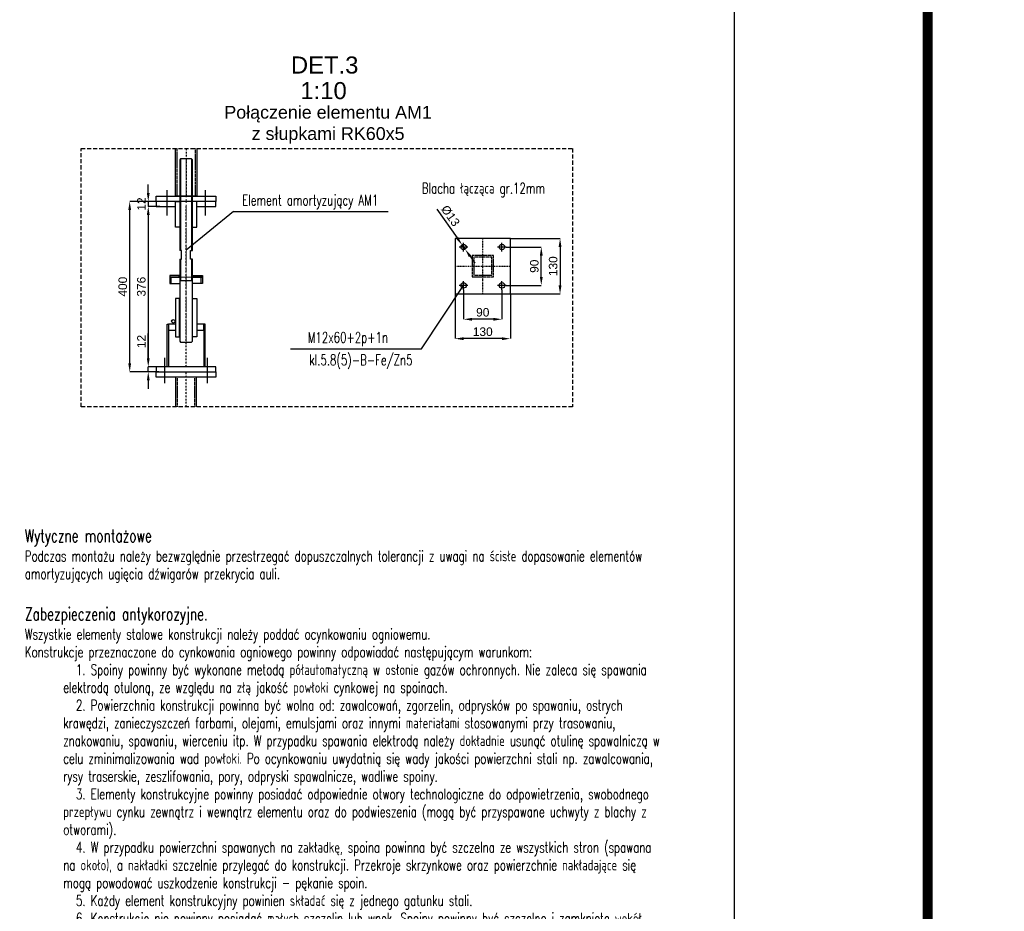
# Model space of a CAD drawing. Header units: millimetres. Extents: x -34919 to 306996, y -293018 to -145733.
# Tile 79 of 256: x 33717 to 56818, y -191294 to -170371. Entities that reach past the tile are written whole.
import ezdxf
from ezdxf.enums import TextEntityAlignment as Align

# ---------------------------------------------------------------- set-up
doc = ezdxf.new("R2010")
doc.units = ezdxf.units.MM
doc.header["$LTSCALE"] = 3
for name, pattern in [('AM_ISO08W050', [18, 12, -1.5, 3, -1.5]), ('DASHDOT', [25.4, 12.7, -6.35, 0, -6.35]), ('HIDDEN', [9.525, 6.35, -3.175])]:
    doc.linetypes.add(name, pattern=pattern)
for name, color, linetype in [('0_18', 4, 'Continuous'), ('AAA L-Opis', 3, 'Continuous'), ('blaszki', 6, 'Continuous'), ('poziome 1', 7, 'Continuous'), ('Prz', 5, 'Continuous'), ('slupki', 7, 'Continuous'), ('stezenia', 4, 'Continuous'), ('STĘŻENIA_OPIS', 4, 'Continuous'), ('TROJKAT', 21, 'Continuous')]:
    doc.layers.add(name, color=color, linetype=linetype)
for name, color, linetype, lineweight in [('AAA Widok', 2, 'Continuous', 25), ('AM_0', 7, 'Continuous', 15), ('AM_7', 4, 'AM_ISO08W050', 15), ('OPISY', 2, 'Continuous', 13), ('SIATKA', 5, 'Continuous', 18)]:
    doc.layers.add(name, color=color, linetype=linetype, lineweight=lineweight)
doc.styles.add('NOVE3', font='romans.shx', dxfattribs={"width": 0.7})
doc.styles.add('ROMANS', font='romans.shx')
doc.styles.get("Standard").update_dxf_attribs({"font": 'arial.ttf', "height": 25})
doc.dimstyles.new('STANDARD-100', dxfattribs={"dimscale": 100, "dimtxt": 2, "dimasz": 2, "dimexe": 0, "dimexo": 0, "dimgap": 0.6, "dimtad": 1, "dimdec": 0, "dimzin": 12, "dimdsep": 46, "dimtxsty": 'Standard', "dimcen": 1, "dimclrd": 256, "dimclre": 256, "dimclrt": 2, "dimadec": 0, "dimazin": 0, "dimtfac": 1, "dimtdec": 0, "dimtmove": 0, "dimatfit": 3, "dimfxl": 0, "dimtolj": 1, "dimtzin": 0, "dimarcsym": 0})

# ---------------------------------------------------------------- blocks, each defined once
blk = doc.blocks.new('*D1721')
at = {"lineweight": -2, "transparency": 16777216}
for p, q in [((36921, -174636), (36298, -174636)), ((36298, -178436), (36298, -174836)), ((36921, -178636), (36298, -178636))]:
    blk.add_line(p, q, dxfattribs=at)
at = {"transparency": 16777216}
for points in [[(36264, -174836), (36331, -174836), (36298, -174636)], [(36264, -178436), (36331, -178436), (36298, -178636)]]:
    blk.add_solid(points, dxfattribs=at)
at = {"layer": 'Defpoints', "color": 0, "transparency": 16777216}
for p in [(36298, -174636), (36921, -174636, 0), (36921, -178636, 0)]:
    blk.add_point(p, dxfattribs=at)
at = {"color": 2, "transparency": 16777216, "insert": (36135, -176636), "char_height": 200, "attachment_point": 5, "rotation": 90}
blk.add_mtext('\\A1;400', dxfattribs=at)
blk = doc.blocks.new('*D1692')
at = {"lineweight": -2, "transparency": 16777216}
for p, q in [((36733, -174436), (36733, -174236)), ((36921, -174636), (36733, -174636)), ((36733, -174636), (36733, -174756)), ((37001, -174756), (36733, -174756)), ((36733, -174956), (36733, -175156))]:
    blk.add_line(p, q, dxfattribs=at)
at = {"transparency": 16777216}
for points in [[(36700, -174436), (36767, -174436), (36733, -174636)], [(36700, -174956), (36767, -174956), (36733, -174756)]]:
    blk.add_solid(points, dxfattribs=at)
at = {"layer": 'Defpoints', "color": 0, "transparency": 16777216}
for p in [(36921, -174636, 0), (36733, -174756), (37001, -174756, 0)]:
    blk.add_point(p, dxfattribs=at)
at = {"color": 2, "transparency": 16777216, "insert": (36573, -174696), "char_height": 200, "attachment_point": 5, "rotation": 90}
blk.add_mtext('\\A1;12', dxfattribs=at)
blk = doc.blocks.new('*D1722')
at = {"lineweight": -2, "transparency": 16777216}
for p, q in [((37001, -174756), (36733, -174756)), ((36733, -174956), (36733, -178316)), ((36921, -178516), (36733, -178516))]:
    blk.add_line(p, q, dxfattribs=at)
at = {"transparency": 16777216}
for points in [[(36700, -174956), (36767, -174956), (36733, -174756)], [(36700, -178316), (36767, -178316), (36733, -178516)]]:
    blk.add_solid(points, dxfattribs=at)
at = {"layer": 'Defpoints', "color": 0, "transparency": 16777216}
for p in [(37001, -174756, 0), (36733, -178516), (36921, -178516)]:
    blk.add_point(p, dxfattribs=at)
at = {"color": 2, "transparency": 16777216, "insert": (36571, -176636), "char_height": 200, "attachment_point": 5, "rotation": 90}
blk.add_mtext('\\A1;376', dxfattribs=at)
blk = doc.blocks.new('*D1723')
at = {"lineweight": -2, "transparency": 16777216}
for p, q in [((36733, -178316), (36733, -177731)), ((36921, -178516), (36733, -178516)), ((36733, -178636), (36733, -178516)), ((36981, -178636), (36733, -178636)), ((36733, -178836), (36733, -179036))]:
    blk.add_line(p, q, dxfattribs=at)
at = {"transparency": 16777216}
for points in [[(36700, -178316), (36767, -178316), (36733, -178516)], [(36700, -178836), (36767, -178836), (36733, -178636)]]:
    blk.add_solid(points, dxfattribs=at)
at = {"layer": 'Defpoints', "color": 0, "transparency": 16777216}
for p in [(36921, -178516), (36733, -178636), (36981, -178636, 0)]:
    blk.add_point(p, dxfattribs=at)
at = {"color": 2, "transparency": 16777216, "insert": (36573, -177923), "char_height": 200, "attachment_point": 5, "rotation": 90}
blk.add_mtext('\\A1;12', dxfattribs=at)
blk = doc.blocks.new('*D1724')
at = {"lineweight": -2, "transparency": 16777216}
for p, q in [((45231, -175506), (46395, -175506)), ((46395, -175706), (46395, -176606)), ((45231, -176806), (46395, -176806))]:
    blk.add_line(p, q, dxfattribs=at)
at = {"transparency": 16777216}
for points in [[(46361, -175706), (46428, -175706), (46395, -175506)], [(46361, -176606), (46428, -176606), (46395, -176806)]]:
    blk.add_solid(points, dxfattribs=at)
at = {"layer": 'Defpoints', "color": 0, "transparency": 16777216}
for p in [(45231, -175506, 0), (45231, -176806, 0), (46395, -176806)]:
    blk.add_point(p, dxfattribs=at)
at = {"color": 2, "transparency": 16777216, "insert": (46233, -176156), "char_height": 200, "attachment_point": 5, "rotation": 90}
blk.add_mtext('\\A1;130', dxfattribs=at)
blk = doc.blocks.new('*D1725')
at = {"lineweight": -2, "transparency": 16777216}
for p, q in [((43931, -176806), (43931, -177856)), ((45231, -176806), (45231, -177856)), ((45031, -177856), (44131, -177856))]:
    blk.add_line(p, q, dxfattribs=at)
at = {"transparency": 16777216}
for points in [[(44131, -177823), (44131, -177890), (43931, -177856)], [(45031, -177823), (45031, -177890), (45231, -177856)]]:
    blk.add_solid(points, dxfattribs=at)
at = {"layer": 'Defpoints', "color": 0, "transparency": 16777216}
for p in [(43931, -176806, 0), (45231, -176806, 0), (43931, -177856)]:
    blk.add_point(p, dxfattribs=at)
at = {"color": 2, "transparency": 16777216, "insert": (44581, -177694), "char_height": 200, "attachment_point": 5}
blk.add_mtext('\\A1;130', dxfattribs=at)
blk = doc.blocks.new('*D1726')
at = {"lineweight": -2, "transparency": 16777216}
for p, q in [((45133, -175706), (45954, -175706)), ((45954, -176406), (45954, -175906)), ((45133, -176606), (45954, -176606))]:
    blk.add_line(p, q, dxfattribs=at)
at = {"transparency": 16777216}
for points in [[(45921, -175906), (45988, -175906), (45954, -175706)], [(45921, -176406), (45988, -176406), (45954, -176606)]]:
    blk.add_solid(points, dxfattribs=at)
at = {"layer": 'Defpoints', "color": 0, "transparency": 16777216}
for p in [(45133, -175706, 0), (45954, -175706), (45133, -176606, 0)]:
    blk.add_point(p, dxfattribs=at)
at = {"color": 2, "transparency": 16777216, "insert": (45792, -176156), "char_height": 200, "attachment_point": 5, "rotation": 90}
blk.add_mtext('\\A1;90', dxfattribs=at)
blk = doc.blocks.new('*D1727')
at = {"lineweight": -2, "transparency": 16777216}
for p, q in [((44131, -176708), (44131, -177401)), ((45031, -176708), (45031, -177401)), ((44831, -177401), (44331, -177401))]:
    blk.add_line(p, q, dxfattribs=at)
at = {"transparency": 16777216}
for points in [[(44331, -177368), (44331, -177435), (44131, -177401)], [(44831, -177368), (44831, -177435), (45031, -177401)]]:
    blk.add_solid(points, dxfattribs=at)
at = {"layer": 'Defpoints', "color": 0, "transparency": 16777216}
for p in [(44131, -176708, 0), (45031, -176708, 0), (44131, -177401)]:
    blk.add_point(p, dxfattribs=at)
at = {"color": 2, "transparency": 16777216, "insert": (44581, -177239), "char_height": 200, "attachment_point": 5}
blk.add_mtext('\\A1;90', dxfattribs=at)
blk = doc.blocks.new('*D1728')
at = {"lineweight": -2, "transparency": 16777216}
for p, q in [((43505, -174815), (43979, -175489)), ((44169, -175759), (44094, -175653)), ((44284, -175923), (44399, -176086))]:
    blk.add_line(p, q, dxfattribs=at)
at = {"transparency": 16777216}
for points in [[(44006, -175470), (43952, -175508), (44094, -175653)], [(44311, -175904), (44256, -175942), (44169, -175759)]]:
    blk.add_solid(points, dxfattribs=at)
at = {"layer": 'Defpoints', "color": 0, "transparency": 16777216}
for p in [(44094, -175653, 0), (44169, -175759, 0)]:
    blk.add_point(p, dxfattribs=at)
at = {"color": 2, "transparency": 16777216, "insert": (43822, -174974), "char_height": 200, "attachment_point": 5, "rotation": 305.0969}
blk.add_mtext('\\A1;%%C13', dxfattribs=at)
blk = doc.blocks.new('A$C09B41FFC')
at = {"layer": 'AAA L-Opis', "color": 7}
for p, q in [((-13, 500), (-13, 284.6)), ((13, 500), (13, 284.6)), ((-13, 264.6), (-13, 214.6)), ((13, 264.6), (13, 214.6)), ((-15, 214.6), (15, 214.6))]:
    blk.add_line(p, q, dxfattribs=at)
at = {"layer": 'AAA Widok', "color": 7}
for p, q in [((-16, 222.6), (-16, 226.6)), ((16, 222.6), (16, 226.6)), ((-16.3, 172.6), (-15, 172.6)), ((-15.3, 171.6), (-15, 171.6)), ((15, 172.6), (16.2, 172.6)), ((15, 171.6), (15.2, 171.6)), ((-16.3, 82), (-15, 82)), ((-16.3, 82), (-15, 82)), ((-15.3, 83), (-15, 83)), ((16.2, 82, 0), (15, 82, 0)), ((21.2, 82), (20, 82))]:
    blk.add_line(p, q, dxfattribs=at)
for points in [[(15, 284.6), (15, 498), (13, 500), (-13, 500), (-15, 498), (-15, 284.6)], [(-15, 264.6), (-10.5, 264.6), (-10.5, 284.6), (-15, 284.6)], [(15, 264.6), (10.5, 264.6), (10.5, 284.6), (15, 284.6)], [(-15, 264.6), (-15, 72), (-13, 70), (13, 70), (15, 72), (15, 264.6)], [(-15, 226.6), (-38.1, 226.6), (-38.1, 222.6), (-15, 222.6)], [(-15, 222.6), (-38.1, 222.6), (-38.1, 207.6), (-15, 207.6)], [(15, 226.6), (38.1, 226.6), (38.1, 222.6), (15, 222.6)], [(15, 222.6), (38.1, 222.6), (38.1, 207.6), (15, 207.6)], [(-25, 112), (-41.2, 112), (-41.2, 98), (-25, 98)], [(25, 98), (41.3, 98), (41.3, 112), (25, 112)]]:
    blk.add_lwpolyline(points, dxfattribs=at)
at = {"layer": 'AAA Widok', "color": 7, "elevation": 0}
for points in [[(-25, 400), (-70, 400), (-70, 388), (-25, 388)], [(25, 388), (70, 388), (70, 400), (25, 400)], [(-44.4, 12), (-44.4, 112), (-41.2, 112), (-41.2, 12)], [(44.5, 12), (44.5, 112), (41.3, 112), (41.3, 12)]]:
    blk.add_lwpolyline(points, dxfattribs=at)
for points in [[(-25, 340), (-25, 400), (-14.3, 400), (-13.3, 399), (-13.3, 341), (-14.3, 340)], [(25, 340), (25, 400), (14.2, 400), (13.2, 399), (13.2, 341), (14.2, 340)]]:
    blk.add_lwpolyline(points, close=True, dxfattribs=at)
at = {"layer": 'AAA Widok', "color": 7}
for points in [[(-38.1, 207.6), (-35.2, 207.6), (-35.2, 222.6), (-38.1, 222.6)], [(38.1, 207.6), (35.2, 207.6), (35.2, 222.6), (38.1, 222.6)], [(-25, 172.6), (-25, 82), (-16.3, 82), (-15.3, 83), (-15.3, 171.6), (-16.3, 172.6)], [(25, 172.6), (25, 82), (16.2, 82), (15.2, 83), (15.2, 171.6), (16.2, 172.6)]]:
    blk.add_lwpolyline(points, close=True, dxfattribs=at)
blk.add_circle((-30, 118.7), 4, dxfattribs=at)
at = {"layer": 'AM_0', "color": 7}
for points in [[(-25, 112), (-25, 113), (-26, 112)], [(25, 112), (25, 113), (26, 112)]]:
    blk.add_solid(points, dxfattribs=at)
at = {"layer": 'AM_7', "color": 7}
blk.add_line((0, 500), (0, 70), dxfattribs=at)
at = {"layer": 'SIATKA', "color": 7}
blk.add_line((-15, 222.6), (15, 222.6), dxfattribs=at)

msp = doc.modelspace()

# ---------------------------------------------------------------- linework, layer by layer
at = {"color": 241}
for p, q in [((37170.779, -174373.08, 0), (37170.779, -174969.092, 0)), ((38070.779, -174373.08, 0), (38070.779, -174969.092, 0)), ((37120.779, -178899.19, 0), (37120.779, -178303.178, 0)), ((38120.779, -178899.19, 0), (38120.779, -178303.178, 0))]:
    msp.add_line(p, q, dxfattribs=at)
at = {"color": 7}
for p, q in [((44233.193, -175705.874, 0), (44029.35, -175705.874, 0)), ((44131.271, -175807.795, 0), (44131.271, -175603.952, 0)), ((45133.193, -175705.874, 0), (44929.35, -175705.874, 0)), ((45031.271, -175807.795, 0), (45031.271, -175603.952, 0)), ((44233.193, -176605.874, 0), (44029.35, -176605.874, 0)), ((44131.271, -176707.795, 0), (44131.271, -176503.952, 0)), ((45133.193, -176605.874, 0), (44929.35, -176605.874, 0)), ((45031.271, -176707.795, 0), (45031.271, -176503.952, 0))]:
    msp.add_line(p, q, dxfattribs=at)
at = {"color": 6, "elevation": 0}
msp.add_lwpolyline([(45231.271, -176805.874), (45231.271, -175505.874), (43931.271, -175505.874), (43931.271, -176805.874)], close=True, dxfattribs=at)
at = {"color": 6}
for centre in [(44131.271, -175705.874, 0), (45031.271, -175705.874, 0), (44131.271, -176605.874, 0), (45031.271, -176605.874, 0)]:
    msp.add_circle(centre, 65, dxfattribs=at)
at = {"layer": '0_18', "linetype": 'Continuous'}
msp.add_line((38733.83, -174874.82), (37620.779, -175781.85, 0), dxfattribs=at)
at = {"layer": 'blaszki', "elevation": 0}
for points in [[(38320.779, -174636.135), (36920.568, -174636.135), (36920.568, -174516.135), (38320.779, -174516.135)], [(38320.779, -178516.135), (36920.779, -178516.135), (36920.779, -178636.135), (38320.779, -178636.135)], [(38320.779, -178756.135), (36920.779, -178756.135), (36920.779, -178636.135), (38320.779, -178636.135)]]:
    msp.add_lwpolyline(points, close=True, dxfattribs=at)
at = {"layer": 'poziome 1', "linetype": 'HIDDEN', "ltscale": 5, "elevation": 0}
msp.add_lwpolyline([(35155.563, -173393.21), (46685.589, -173393.21), (46685.589, -179456.036), (35155.563, -179456.036)], close=True, dxfattribs=at)
at = {"layer": 'Prz'}
msp.add_lwpolyline([(50476.536, -148095.194), (50476.536, -203695.194), (-30723.464, -203695.194), (-30723.464, -148095.194)], close=True, dxfattribs=at)
at = {"layer": 'slupki', "color": 4, "linetype": 'DASHDOT'}
for p, q in [((37620.779, -173393.21, 0), (37620.779, -174516.135, 0)), ((37620.779, -178516.135, 0), (37620.779, -174756.135, 0)), ((37620.779, -179456.036, 0), (37620.779, -178636.135, 0))]:
    msp.add_line(p, q, dxfattribs=at)
at = {"layer": 'slupki', "color": 4, "linetype": 'DASHDOT', "ltscale": 0.5}
for p, q in [((44581.271, -176805.874, 0), (44581.271, -175505.874, 0)), ((43931.271, -176155.874, 0), (45231.271, -176155.874, 0))]:
    msp.add_line(p, q, dxfattribs=at)
at = {"layer": 'slupki', "color": 3}
for p, q in [((37379.279, -179456.036, 0), (37379.279, -178756.135, 0)), ((37862.279, -179456.036, 0), (37862.279, -178756.135, 0))]:
    msp.add_line(p, q, dxfattribs=at)
at = {"layer": 'slupki', "linetype": 'HIDDEN'}
for p, q in [((37419.279, -179456.036, 0), (37419.279, -178756.135, 0)), ((37822.279, -179456.036, 0), (37822.279, -178756.135, 0))]:
    msp.add_line(p, q, dxfattribs=at)
at = {"layer": 'slupki', "color": 3, "elevation": 0}
msp.add_lwpolyline([(37870.779, -173393.21), (37870.779, -174516.135), (37370.779, -174516.135), (37370.779, -173393.21)], dxfattribs=at)
at = {"layer": 'slupki', "linetype": 'HIDDEN', "elevation": 0}
for points in [[(37410.779, -174516.135), (37410.779, -173393.21)], [(37830.779, -173393.21), (37830.779, -174516.135)]]:
    msp.add_lwpolyline(points, dxfattribs=at)
for points in [[(44831.271, -176405.874), (44831.271, -175905.874), (44331.271, -175905.874), (44331.271, -176405.874)], [(44791.271, -176365.874), (44791.271, -175945.874), (44371.271, -175945.874), (44371.271, -176365.874)]]:
    msp.add_lwpolyline(points, close=True, dxfattribs=at)
at = {"layer": 'stezenia', "color": 2, "const_width": 232.388}
msp.add_lwpolyline([(-34803, -145901), (55020, -145901), (55020, -206724), (-34803, -206724)], close=True, dxfattribs=at)
at = {"layer": 'TROJKAT', "color": 4, "linetype": 'Continuous'}
for p, q in [((38733.83, -174874.82), (42360.573, -174874.82)), ((43141.145, -178094.574), (44131.271, -176605.874, 0)), ((40070.669, -178094.574), (43141.145, -178094.574))]:
    msp.add_line(p, q, dxfattribs=at)

# ---------------------------------------------------------------- block references
at = {"layer": 'stezenia', "color": 9, "xscale": 10, "yscale": 10, "zscale": 10}
msp.add_blockref('A$C09B41FFC', (37620.779, -178636.135, 0), dxfattribs=at)

# ---------------------------------------------------------------- texts
at = {"color": 20, "insert": (33837.901, -182331.101), "char_height": 300, "width": 16331.01415, "attachment_point": 1, "style": 'NOVE3'}
msp.add_mtext('{\\C1;Wytyczne montażowe\\P\\H0.83333x;\\C3;Podczas montażu należy bezwzględnie przestrzegać dopuszczalnych tolerancji z uwagi na ścisłe dopasowanie elementów amortyzujących ugięcia dźwigarów przekrycia auli.\\P\\H1.2x;\\C1;\\PZabezpieczenia antykorozyjne.\\C256;\\P\\H0.83333x;\\C3;Wszystkie elementy stalowe konstrukcji należy poddać ocynkowaniu ogniowemu.\\PKonstrukcje przeznaczone do cynkowania ogniowego powinny odpowiadać następującym warunkom:\\P\\pl900;^I1. Spoiny powinny być wykonane metodą półautomatyczną w osłonie gazów ochronnych. Nie zaleca się spawania elektrodą otuloną, ze względu na złą jakość powłoki cynkowej na spoinach.\\P^I2. Powierzchnia konstrukcji powinna być wolna od: zawalcowań, zgorzelin, odprysków po spawaniu, ostrych krawędzi, zanieczyszczeń farbami, olejami, emulsjami oraz innymi materiałami stosowanymi przy trasowaniu, znakowaniu, spawaniu, wierceniu itp. W przypadku spawania elektrodą należy dokładnie usunąć otulinę spawalniczą w celu zminimalizowania wad powłoki. Po ocynkowaniu uwydatnią się wady jakości powierzchni stali np. zawalcowania, rysy traserskie, zeszlifowania, pory, odpryski spawalnicze, wadliwe spoiny.\\P^I3. Elementy konstrukcyjne powinny posiadać odpowiednie otwory technologiczne do odpowietrzenia, swobodnego przepływu cynku zewnątrz i wewnątrz elementu oraz do podwieszenia (mogą być przyspawane uchwyty z blachy z otworami).\\P^I4. W przypadku powierzchni spawanych na zakładkę, spoina powinna być szczelna ze wszystkich stron (spawana na około), a nakładki szczelnie przylegać do konstrukcji. Przekroje skrzynkowe oraz powierzchnie nakładające się mogą powodować uszkodzenie konstrukcji - pękanie spoin.\\P^I5. Każdy element konstrukcyjny powinien składać się z jednego gatunku stali.\\P^I6. Konstrukcje nie powinny posiadać małych szczelin lub wnęk. Spoiny powinny być szczelne i zamknięte wokół elementu, ponieważ w przeciwnym przypadku mogą po cynkowaniu wylewać się z nich resztki topnika i kwasu pogarszając jakość powłoki (tzw. "krwawe wycieki").\\P^I7. Naddatek wymiarowy dla otworów pod śruby powinien wynosić 1 - 2 mm.\\PTermiczne oddziaływanie kąpieli cynkowej uwalnia w elementach naprężenia wewnętrzne, co może powodować odkształcenia. Szczególnie uwidacznia się to w elementach spawanych. Dotyczy to także dwuteowników spawanych, których odkształcenia po cynkowaniu mogą przekroczyć dopuszczalne normy, oraz nie usztywnionych arkuszy blach i otwartych kształtowników giętych.\\P\\C256;\\P\\pl0;\\H1.2x;\\C1;Malowanie konstrukcji.\\P\\H0.83333x;\\C3;Wszystkie elementy stalowe konstrukcji należy pomalować proszkowo na kolor RAL 9011}', dxfattribs=at)
at = {"layer": 'OPISY', "color": 3, "style": 'ROMANS', "width": 0.7}
for s, p in [('Blacha łącząca gr.12mm', (44597.273, -174450.742)), ('Element amortyzujący AM1', (40532.141, -174730.974)), ('M12x60+2p+1n', (41417.516, -177950.727)), ('kl.5.8(5)-B-Fe/Zn5', (41721.645, -178481.526))]:
    msp.add_text(s, height=250, dxfattribs=at).set_placement(p, align=Align.CENTER)
at = {"layer": 'STĘŻENIA_OPIS', "linetype": 'DASHDOT'}
for s, insert, char_height, attachment_point in [('{\\farial|b0|i0|c238|p34;DET.3}', (40080.431, -171234.622), 400, 1), ('{\\farial|b0|i0|c238|p34;1:10}', (40302.113, -171835.311), 400, 1), ('{\\farial|b0|i0|c238|p34;Połączenie elementu AM1\\Pz słupkami RK60x5}', (40952.556, -172838.409), 300, 5)]:
    msp.add_mtext(s, dxfattribs=dict(at, insert=insert, char_height=char_height, attachment_point=attachment_point))

# ---------------------------------------------------------------- dimensions: what is measured, and where the dimension line sits
at = {"color": 4}
for base, p1, p2, picture, middle in [((36733.193, -174756.135), (36920.568, -174636.135, 0), (37000.779, -174756.135, 0), '*D1692', (36733.193, -174696.135)), ((36733.193, -178636.135), (36920.779, -178516.135), (36980.779, -178636.135, 0), '*D1723', (36733.193, -177923.325))]:
    dim = msp.add_linear_dim(base=base, p1=p1, p2=p2, angle=90, text='12', dimstyle='STANDARD-100', dxfattribs=at)
    dim.commit()
    dim.dimension.update_dxf_attribs({"geometry": picture, "text_midpoint": middle, "dimtype": 160})
for base, p1, p2, text, picture, middle in [((36297.54, -174636.135), (36920.779, -178636.135, 0), (36920.568, -174636.135, 0), '400', '*D1721', (36135.425, -176636.135)), ((36733.193, -178516.135), (37000.779, -174756.135, 0), (36920.779, -178516.135), '376', '*D1722', (36571.01, -176636.135)), ((46394.724, -176805.874, 0), (45231.271, -175505.874, 0), (45231.271, -176805.874, 0), '130', '*D1724', (46232.542, -176155.874, 0)), ((45954.192, -175705.874, 0), (45133.193, -176605.874, 0), (45133.193, -175705.874, 0), '90', '*D1726', (45792.078, -176155.874, 0))]:
    dim = msp.add_linear_dim(base=base, p1=p1, p2=p2, angle=90, text=text, dimstyle='STANDARD-100', dxfattribs=at)
    dim.commit()
    dim.dimension.update_dxf_attribs({"geometry": picture, "text_midpoint": middle})
at = {"color": 241}
dim = msp.add_diameter_dim_2p(p1=(44168.644, -175759.055, 0), p2=(44093.899, -175652.692, 0), text='%%C13', dimstyle='STANDARD-100', override={"dimfxlon": 1}, dxfattribs=at)
dim.commit()
dim.dimension.update_dxf_attribs({"geometry": '*D1728', "text_midpoint": (43821.715, -174973.684)})
at = {"color": 4}
for base, p1, p2, text, picture, middle in [((44131.271, -177401.493, 0), (45031.271, -176707.795, 0), (44131.271, -176707.795, 0), '90', '*D1727', (44581.271, -177239.379, 0)), ((43931.271, -177856.357, 0), (45231.271, -176805.874, 0), (43931.271, -176805.874, 0), '130', '*D1725', (44581.271, -177694.174, 0))]:
    dim = msp.add_linear_dim(base=base, p1=p1, p2=p2, text=text, dimstyle='STANDARD-100', dxfattribs=at)
    dim.commit()
    dim.dimension.update_dxf_attribs({"geometry": picture, "text_midpoint": middle})

doc.saveas('drawing.dxf')
